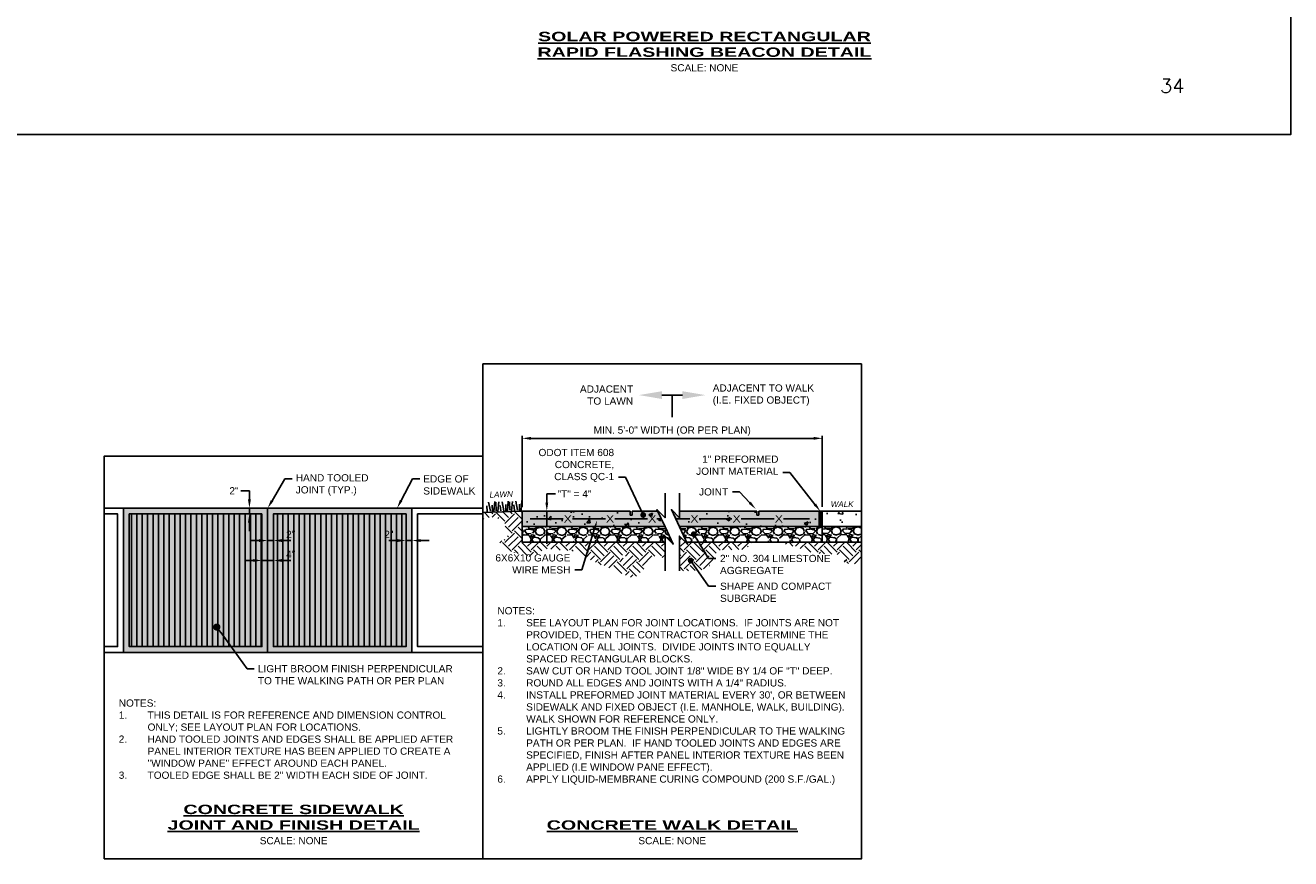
# Paper-space layout 'SOLAR POWERED SIGN DETAIL' of a CAD drawing. Extents: x 0 to 61, y -10 to 22.8.
# Tile 3 of 5: x 16.5 to 34, y -10 to 1.5. Entities that reach past the tile are written whole.
import ezdxf
from ezdxf import colors
from ezdxf.entities.mleader import LeaderData, LeaderLine
from ezdxf.enums import TextEntityAlignment as Align
from ezdxf.math import Vec2, Vec3

# ---------------------------------------------------------------- set-up
doc = ezdxf.new("R2010")
doc.units = 0
doc.header["$MEASUREMENT"] = 0
for name, color, linetype in [('_Xref', 7, 'Continuous'), ('C_P-AN-Text-Titles', 1, 'Continuous'), ('G_P-AN-Hatch-Line-1', 250, 'Continuous'), ('G_P-AN-Hatch-Line-4', 7, 'Continuous'), ('G_P-AN-Hatch-Solid-10', 228, 'Continuous'), ('G_P-AN-Hatch-Solid-20', 249, 'Continuous'), ('G_P-AN-Line-1', 8, 'Continuous'), ('G_P-AN-Line-5', 1, 'Continuous'), ('G_P-AN-Line-7', 3, 'Continuous'), ('G_P-AN-Match-Line', 3, 'Continuous'), ('G_P-AN-Text-Dim', 7, 'Continuous'), ('G_P-AN-Text-Titles', 1, 'Continuous')]:
    doc.layers.add(name, color=color, linetype=linetype)
doc.styles.add('CT_P-Dim', font='arial.ttf')
doc.styles.add('CT_P-Text', font='arial.ttf')
doc.styles.add('CT_Title', font='arialbd.ttf', dxfattribs={"width": 1.5})
doc.styles.add('CT_X-Dim', font='ariali.ttf')
doc.styles.get("Standard").update_dxf_attribs({"font": 'simplex.shx'})
doc.dimstyles.new('CT_P-Dim-Eng', dxfattribs={"dimtxt": 0.1, "dimasz": 0.12, "dimexe": 0.035, "dimexo": 0.06, "dimgap": 0.035, "dimtad": 1, "dimdsep": 46, "dimtxsty": 'CT_P-Dim', "dimcen": 0, "dimclrd": 256, "dimclre": 256, "dimclrt": 256, "dimaunit": 1, "dimadec": 6, "dimazin": 0, "dimtfac": 0.75, "dimtix": 1, "dimtmove": 1, "dimatfit": 0, "dimfxl": 1, "dimtolj": 1, "dimtzin": 0, "dimlwd": -1, "dimlwe": -1, "dimarcsym": 0})
pattern_1 = [(45, (211690.93397, 244893.78179), (3e-17, 0.26516504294), [0.1875, -0.1875]), (45, (211690.88425, 244893.8315), (3e-17, 0.26516504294), [0.1875, -0.1875]), (45, (211690.83454, 244893.88122), (3e-17, 0.26516504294), [0.1875, -0.1875]), (135, (211690.83454, 244893.91437), (-0.26516504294, 6e-17), [0.1875, -0.1875]), (135, (211690.88425, 244893.96409), (-0.26516504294, 6e-17), [0.1875, -0.1875]), (135, (211690.93397, 244894.0138), (-0.26516504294, 6e-17), [0.1875, -0.1875])]

# ---------------------------------------------------------------- blocks, each defined once
blk = doc.blocks.new('_Dot')
at = {"color": 0, "linetype": 'ByBlock', "lineweight": -2}
blk.add_line((-0.5, 0), (-1, 0), dxfattribs=at)
at = {"color": 0, "linetype": 'ByBlock', "const_width": 0.5}
blk.add_lwpolyline([(-0.25, 0, 1), (0.25, 0, 1)], format="xyb", close=True, dxfattribs=at)
blk = doc.blocks.new('*D357')
at = {"layer": 'G_P-AN-Text-Dim', "transparency": 16777216}
for p, q in [((23.344, -5.162), (23.344, -4.177)), ((27.505, -5.162), (27.505, -4.177)), ((23.464, -4.212), (27.385, -4.212))]:
    blk.add_line(p, q, dxfattribs=at)
for points in [[(23.464, -4.192), (23.464, -4.232), (23.344, -4.212)], [(27.385, -4.192), (27.385, -4.232), (27.505, -4.212)]]:
    blk.add_solid(points, dxfattribs=at)
at = {"layer": 'G_P-AN-Text-Dim', "transparency": 16777216, "insert": (25.424, -4.112), "char_height": 0.1, "attachment_point": 5, "style": 'CT_P-Dim'}
blk.add_mtext('\\A1;MIN. 5\'-0" WIDTH (OR PER PLAN)', dxfattribs=at)
blk = doc.blocks.new('*D358')
at = {"layer": 'G_P-AN-Text-Dim', "transparency": 16777216}
for p, q in [((23.685, -5.102), (23.685, -4.982)), ((23.805, -4.982), (23.685, -4.982)), ((23.685, -5.222), (23.685, -5.436)), ((23.685, -5.556), (23.685, -5.676))]:
    blk.add_line(p, q, dxfattribs=at)
for points in [[(23.665, -5.102), (23.705, -5.102), (23.685, -5.222)], [(23.665, -5.556), (23.705, -5.556), (23.685, -5.436)]]:
    blk.add_solid(points, dxfattribs=at)
at = {"layer": 'G_P-AN-Text-Dim', "transparency": 16777216, "insert": (24.069, -4.982), "char_height": 0.1, "attachment_point": 5, "rotation": 0.01, "style": 'CT_P-Dim'}
blk.add_mtext('\\A1;"T" = 4"', dxfattribs=at)
blk = doc.blocks.new('*D330')
at = {"layer": 'G_P-AN-Text-Dim', "transparency": 16777216}
for p, q in [((2.145, 4.411), (2.025, 4.411)), ((2.265, 4.411), (2.345, 4.411)), ((2.465, 4.411), (2.585, 4.411))]:
    blk.add_line(p, q, dxfattribs=at)
for points in [[(2.145, 4.431), (2.145, 4.391), (2.265, 4.411)], [(2.465, 4.431), (2.465, 4.391), (2.345, 4.411)]]:
    blk.add_solid(points, dxfattribs=at)
at = {"layer": 'G_P-AN-Text-Dim', "transparency": 16777216, "insert": (2.585, 4.496), "char_height": 0.1, "attachment_point": 5, "style": 'CT_P-Dim'}
blk.add_mtext('\\A1;2"', dxfattribs=at)
blk = doc.blocks.new('*D329')
at = {"layer": 'G_P-AN-Text-Dim', "transparency": 16777216}
for p, q in [((1.892, 5.101), (2.012, 5.101)), ((2.012, 4.981), (2.012, 5.101)), ((2.012, 4.781), (2.012, 4.861)), ((2.012, 4.661), (2.012, 4.541))]:
    blk.add_line(p, q, dxfattribs=at)
for points in [[(1.992, 4.981), (2.032, 4.981), (2.012, 4.861)], [(1.992, 4.661), (2.032, 4.661), (2.012, 4.781)]]:
    blk.add_solid(points, dxfattribs=at)
at = {"layer": 'G_P-AN-Text-Dim', "transparency": 16777216, "insert": (1.798, 5.101), "char_height": 0.1, "attachment_point": 5, "rotation": 0.01, "style": 'CT_P-Dim'}
blk.add_mtext('\\A1;2"', dxfattribs=at)
blk = doc.blocks.new('*D331')
at = {"layer": 'G_P-AN-Text-Dim', "transparency": 16777216}
for p, q in [((4.065, 4.411), (3.945, 4.411)), ((4.185, 4.411), (4.265, 4.411)), ((4.385, 4.411), (4.505, 4.411))]:
    blk.add_line(p, q, dxfattribs=at)
for points in [[(4.065, 4.431), (4.065, 4.391), (4.185, 4.411)], [(4.385, 4.431), (4.385, 4.391), (4.265, 4.411)]]:
    blk.add_solid(points, dxfattribs=at)
at = {"layer": 'G_P-AN-Text-Dim', "transparency": 16777216, "insert": (3.945, 4.496), "char_height": 0.1, "attachment_point": 5, "style": 'CT_P-Dim'}
blk.add_mtext('\\A1;2"', dxfattribs=at)
blk = doc.blocks.new('*D332')
at = {"layer": 'G_P-AN-Text-Dim', "transparency": 16777216}
for p, q in [((2.065, 4.135), (1.945, 4.135)), ((2.185, 4.135), (2.345, 4.135)), ((2.465, 4.135), (2.585, 4.135))]:
    blk.add_line(p, q, dxfattribs=at)
for points in [[(2.065, 4.155), (2.065, 4.115), (2.185, 4.135)], [(2.465, 4.155), (2.465, 4.115), (2.345, 4.135)]]:
    blk.add_solid(points, dxfattribs=at)
at = {"layer": 'G_P-AN-Text-Dim', "transparency": 16777216, "insert": (2.585, 4.22), "char_height": 0.1, "attachment_point": 5, "style": 'CT_P-Dim'}
blk.add_mtext('\\A1;4"', dxfattribs=at)
blk = doc.blocks.new('A$C787de0b5')
at = {"layer": 'G_P-AN-Hatch-Line-1'}
h = blk.add_hatch(dxfattribs=at)
h.set_pattern_fill('ANSI31', color=256, scale=0.6, angle=45)
h.set_pattern_definition([(90, (3e-14, -5.71368), (-0.075, 0), [])])
h.paths.add_polyline_path([(4.185, -0.803), (2.345, -0.803), (2.345, -2.643), (4.185, -2.643)])
h.paths.add_polyline_path([(2.185, -0.803), (0.345, -0.803), (0.345, -2.643), (2.185, -2.643)])
h.paths.add_polyline_path([(1.574, -2.392, -1), (1.545, -2.352, -1)], flags=16)
h.paths.add_polyline_path([(2.498, -1.192), (2.675, -1.192), (2.675, -0.986), (2.498, -0.986)], flags=24)
h.paths.add_polyline_path([(3.858, -1.192), (4.035, -1.192), (4.035, -0.986), (3.858, -0.986)], flags=24)
h.paths.add_polyline_path([(2.499, -1.468), (2.676, -1.468), (2.676, -1.262), (2.499, -1.262)], flags=24)
at = {"layer": 'G_P-AN-Hatch-Solid-10'}
h = blk.add_hatch(color=256, dxfattribs=at)
h.dxf.hatch_style = 1
h.paths.add_polyline_path([(2.185, -0.803), (0.345, -0.803), (0.345, -2.643), (2.185, -2.643)])
h.paths.add_polyline_path([(4.185, -0.803), (2.345, -0.803), (2.345, -2.643), (4.185, -2.643)])
at = {"layer": 'G_P-AN-Hatch-Solid-20'}
h = blk.add_hatch(color=256, dxfattribs=at)
h.dxf.hatch_style = 1
h.paths.add_polyline_path([(2.265, -0.723), (0.265, -0.723), (0.265, -2.723), (2.265, -2.723)])
h.paths.add_polyline_path([(2.185, -0.803), (2.185, -2.643), (0.345, -2.643), (0.345, -0.803)], flags=16)
h.paths.add_polyline_path([(4.265, -0.723), (2.265, -0.723), (2.265, -2.723), (4.265, -2.723)])
h.paths.add_polyline_path([(2.345, -0.803), (4.185, -0.803), (4.185, -2.643), (2.345, -2.643)], flags=16)
at = {"layer": 'G_P-AN-Line-1'}
for points in [[(0, -0.723), (0.265, -0.723)], [(0, -2.643), (0.185, -2.643), (0.185, -0.803), (0, -0.803)], [(4.265, -0.723), (5.25, -0.723)], [(5.25, -0.803), (4.345, -0.803), (4.345, -2.643), (5.25, -2.643)], [(0, -2.723), (0.265, -2.723)], [(4.265, -2.723), (5.25, -2.723)]]:
    blk.add_lwpolyline(points, dxfattribs=at)
at = {"layer": 'G_P-AN-Line-5'}
for points in [[(0.265, -0.723), (4.265, -0.723)], [(0.265, -0.723), (0.265, -2.723)], [(2.265, -0.723), (2.265, -2.723)], [(4.265, -0.723), (4.265, -2.723)], [(0.265, -2.723), (4.265, -2.723)]]:
    blk.add_lwpolyline(points, dxfattribs=at)
for points in [[(2.185, -0.803), (0.345, -0.803), (0.345, -2.643), (2.185, -2.643)], [(4.185, -0.803), (2.345, -0.803), (2.345, -2.643), (4.185, -2.643)]]:
    blk.add_lwpolyline(points, close=True, dxfattribs=at)
at = {"layer": 'G_P-AN-Line-7', "flags": 128}
blk.add_lwpolyline([(5.25, 0), (0, 0), (0, -5.583), (5.25, -5.583)], close=True, dxfattribs=at)
at = {"layer": 'G_P-AN-Text-Dim', "style": 'CT_P-Text'}
blk.add_text('SCALE: NONE', height=0.1, dxfattribs=at).set_placement((2.625, -5.383), align=Align.CENTER)
at = {"layer": 'G_P-AN-Text-Dim', "insert": (0.2, -3.375), "char_height": 0.1, "width": 4.85, "attachment_point": 1, "style": 'CT_P-Text'}
blk.add_mtext('\\pxi-4,l4,a0.5;NOTES:\\P\\pt4;1.^ITHIS DETAIL IS FOR REFERENCE AND DIMENSION CONTROL ONLY; SEE LAYOUT PLAN FOR LOCATIONS.\\P2.^IHAND TOOLED JOINTS AND EDGES SHALL BE APPLIED AFTER PANEL INTERIOR TEXTURE HAS BEEN APPLIED TO CREATE A "WINDOW PANE" EFFECT AROUND EACH PANEL.\\P3.^ITOOLED EDGE SHALL BE 2" WIDTH EACH SIDE OF JOINT.', dxfattribs=at)
at = {"layer": 'G_P-AN-Text-Titles', "insert": (2.625, -5.183), "char_height": 0.13, "width": 4.68443, "attachment_point": 8, "style": 'CT_Title'}
blk.add_mtext('{\\LCONCRETE SIDEWALK\\PJOINT AND FINISH DETAIL}', dxfattribs=at)
at = {"layer": 'G_P-AN-Text-Dim'}
dim = blk.add_linear_dim(base=(2.012, -0.723), p1=(2.012, -0.803), p2=(2.012, -0.723), angle=90, text='2"', dimstyle='CT_P-Dim-Eng', override={"dimpost": "'", "dimse1": 1, "dimse2": 1}, dxfattribs=at)
dim.commit()
dim.dimension.update_dxf_attribs({"geometry": '*D329', "text_midpoint": (1.864, -0.483), "dimtype": 128, "text_rotation": 0.01, "insert": (0, -5.583)})
for base, p1, p2, text, picture, middle in [((2.345, -1.173), (2.265, -1.173), (2.345, -1.173), '2"', '*D330', (2.585, -1.173)), ((4.265, -1.173), (4.185, -1.173), (4.265, -1.173), '2"', '*D331', (3.945, -1.173)), ((2.345, -1.448), (2.185, -1.448), (2.345, -1.448), '4"', '*D332', (2.585, -1.448))]:
    dim = blk.add_linear_dim(base=base, p1=p1, p2=p2, text=text, dimstyle='CT_P-Dim-Eng', override={"dimpost": "'", "dimse1": 1, "dimse2": 1}, dxfattribs=at)
    dim.commit()
    dim.dimension.update_dxf_attribs({"geometry": picture, "text_midpoint": middle, "dimtype": 128, "insert": (0, -5.583)})
ml = blk.add_multileader_mtext('Standard', dxfattribs=at)
ml.set_content('HAND TOOLED JOINT (TYP.)', color=256, style='CT_P-Text')
ml.set_leader_properties(color=256)
ml.build(insert=Vec2(0, 0))
ml.multileader.update_dxf_attribs({"text_right_attachment_type": 3, "dogleg_length": 0.1, "arrow_head_size": 0.12})
ctx = ml.context
ctx.base_point, ctx.char_height, ctx.arrow_head_size, ctx.landing_gap_size, ctx.plane_origin = Vec3(2.605, -0.317), 0.1, 0.12, 0.05, Vec3(2.169, -0.395)
ctx.right_attachment = 3
notes = []
notes.append((ctx, [(0, (1, 1, 0), (2.505, -0.317), (1, 0), 0.1, [(0, [(2.265, -0.723)], 0, [])])]))
ctx.mtext.insert, ctx.mtext.width, ctx.mtext.flow_direction = Vec3(2.655, -0.252), 1.15428, 5
ml = blk.add_multileader_mtext('Standard', dxfattribs=at)
ml.set_content('EDGE OF SIDEWALK', color=256, style='CT_P-Text')
ml.set_leader_properties(color=256)
ml.build(insert=Vec2(0, 0))
ml.multileader.update_dxf_attribs({"text_right_attachment_type": 3, "dogleg_length": 0.1, "arrow_head_size": 0.12})
ctx = ml.context
ctx.base_point, ctx.char_height, ctx.arrow_head_size, ctx.landing_gap_size, ctx.plane_origin = Vec3(4.373, -0.317), 0.1, 0.12, 0.05, Vec3(2.905, 1.079)
ctx.right_attachment = 3
notes.append((ctx, [(0, (1, 1, 0), (4.273, -0.317), (1, 0), 0.1, [(1, [(4.06, -0.723)], 0, [])])]))
ctx.mtext.insert, ctx.mtext.width, ctx.mtext.defined_height, ctx.mtext.flow_direction = Vec3(4.423, -0.267), 0.89847, 0.257, 5
ml = blk.add_multileader_mtext('Standard', dxfattribs=at)
ml.set_content('LIGHT BROOM FINISH PERPENDICULAR TO THE WALKING PATH OR PER PLAN', color=256, style='CT_P-Text')
ml.set_leader_properties(color=256)
ml.set_arrow_properties(name='DOT')
ml.build(insert=Vec2(0, 0))
ml.multileader.update_dxf_attribs({"text_right_attachment_type": 3, "dogleg_length": 0.1, "arrow_head_size": 0.1})
ctx = ml.context
ctx.base_point, ctx.char_height, ctx.arrow_head_size, ctx.landing_gap_size, ctx.plane_origin = Vec3(2.08, -2.95), 0.1, 0.1, 0.05, Vec3(0.813, -1.781)
ctx.right_attachment = 3
notes.append((ctx, [(0, (1, 1, 0), (1.98, -2.95), (1, 0), 0.1, [(0, [(1.56, -2.372)], 0, [])])]))
ctx.mtext.insert, ctx.mtext.width, ctx.mtext.flow_direction = Vec3(2.13, -2.899), 2.73303, 5
for ctx, leaders in notes:
    for number, flags, end, landing, length, lines in leaders:
        leader = LeaderData()
        leader.index, (leader.has_last_leader_line, leader.has_dogleg_vector, leader.attachment_direction) = number, flags
        leader.last_leader_point, leader.dogleg_vector, leader.dogleg_length = Vec3(end), Vec3(landing), length
        for number, points, colour, breaks in lines:
            line = LeaderLine()
            line.index, line.vertices, line.color, line.breaks = number, Vec3.list(points), colors.encode_raw_color(colour), breaks
            leader.lines.append(line)
        ctx.leaders.append(leader)

psp = doc.layouts.new('SOLAR POWERED SIGN DETAIL')

# ---------------------------------------------------------------- hatches: boundary and pattern name
at = {"layer": 'G_P-AN-Hatch-Line-1'}
h = psp.add_hatch(dxfattribs=at)
h.set_pattern_fill('EARTH', color=256, scale=0.75, angle=45, style=0)
h.set_pattern_definition(pattern_1)
h.paths.add_polyline_path([(24.29, -5.65), (23.344, -5.65), (23.344, -5.222), (22.799, -5.242), (22.799, -5.339), (22.908, -5.301), (23.087, -5.343), (23.144, -5.575), (23.031, -5.656), (23.077, -5.747), (23.481, -5.863), (23.66, -5.743), (24.05, -5.775), (24.225, -5.862)])
h.paths.add_polyline_path([(22.863, -6.111), (24.037, -6.111), (24.037, -5.794), (22.863, -5.794)], flags=9)
h = psp.add_hatch(dxfattribs=at)
h.set_pattern_fill('AR-CONC', color=256, scale=0.075, style=0)
h.set_pattern_definition([(50, (29.1189, -10.65565), (0.537945, -0.047064), [0.05625, -0.61875]), (355, (29.1189, -10.65565), (-0.104064, 0.564144), [0.045, -0.495]), (100.451, (29.16375, -10.6596), (0.43388, 0.51708), [0.047805, -0.525857]), (46.184, (29.1189, -10.50565), (0.80043, -0.12414), [0.08437, -0.92812]), (96.636, (29.1856, -10.516), (0.701, 0.73059), [0.07171, -0.78879]), (351.184, (29.1189, -10.50565), (0.701, 0.73059), [0.0675, -0.7425]), (21, (29.1939, -10.54315), (0.44768, -0.301964), [0.05625, -0.61875]), (326, (29.1939, -10.54315), (0.182486, 0.54386), [0.045, -0.495]), (71.451, (29.23123, -10.5683), (0.630167, 0.2419), [0.047805, -0.525857]), (37.5, (29.11892, -10.65565), (0.00912, 0.2496704), [0, -0.489, 0, -0.5025, 0, -0.496875]), (7.5, (29.11892, -10.65565), (0.197302, 0.295809), [0, -0.2865, 0, -0.47775, 0, -0.189375]), (327.5, (28.95167, -10.65565), (0.400367, -0.016916), [0, -0.1875, 0, -0.585, 0, -0.77625]), (317.5, (28.87667, -10.65565), (0.43739, 0.075079), [0, -0.24375, 0, -0.3885, 0, -0.55125])])
h.paths.add_polyline_path([(28.049, -5.222), (27.505, -5.222), (27.505, -5.436), (28.049, -5.436)])
h = psp.add_hatch(dxfattribs=at)
h.set_pattern_fill('GRAVEL', color=256, scale=0.3, style=0)
h.set_pattern_definition([(228.0128, (22.81411, -12.697097), (-2.4, -2.7), [0.040361, -3.9957264]), (184.96974, (22.787111, -12.727097), (3.6, 0.3), [0.0692604, -6.8567774]), (132.51045, (22.71811, -12.733097), (3, -3.3), [0.0488364, -4.83481]), (267.27369, (22.601111, -12.808097), (0.3, 6), [0.0630714, -6.2440674]), (292.83365, (22.598111, -12.871097), (-1.5, 3.6), [0.0618465, -6.122812]), (357.27369, (22.622111, -12.928097), (-6, 0.3), [0.0630714, -6.2440674]), (37.69424, (22.685111, -12.931097), (-3.9, -3), [0.0834087, -8.2574546]), (72.25533, (22.751111, -12.880097), (2.1, 6.6), [0.0787464, -7.7958964]), (121.42957, (22.775111, -12.805097), (-2.4, 3.9), [0.063285, -6.265222]), (175.23636, (22.74211, -12.751097), (3.3, -0.3), [0.0722496, -3.540229]), (222.39744, (22.670111, -12.745097), (-3.6, -3.3), [0.0934344, -9.2500125]), (138.81407, (22.89811, -12.811097), (-2.1, 1.8), [0.03189, -3.1571534]), (171.46923, (22.874111, -12.790097), (3.9, -0.6), [0.060671, -6.0064534]), (225, (22.81411, -12.7811), (-3e-17, -0.3), [0.042426, -0.381838]), (203.1986, (22.79311, -12.745097), (1.5, 0.6), [0.0228474, -2.2618845]), (291.8014, (22.77211, -12.7541), (-0.3, 0.9), [0.032311, -1.5832385]), (30.96376, (22.78411, -12.784097), (0.9, 0.6), [0.052479, -1.696807]), (161.565, (22.82911, -12.7571), (0.6, -0.3), [0.037947, -0.910736]), (16.38954, (22.59811, -12.754097), (3, 0.9), [0.05316, -5.2628535]), (70.34618, (22.64911, -12.739097), (-1.2, -3.3), [0.044598, -4.415222]), (293.1986, (22.82911, -12.697097), (-0.6, 1.5), [0.0456945, -2.2390374]), (343.61046, (22.84711, -12.739097), (-3, 0.9), [0.05316, -5.2628535]), (339.44395, (22.59811, -12.940097), (-1.5, 0.6), [0.051264, -2.511937]), (294.77514, (22.64611, -12.958097), (-1.5, 3.3), [0.0429534, -4.252393]), (66.8014, (22.83211, -12.997097), (0.6, 1.5), [0.0456945, -2.2390374]), (17.35402, (22.85011, -12.955097), (-3.9, -1.2), [0.050289, -4.978627]), (69.44395, (22.68511, -12.997097), (-0.6, -1.5), [0.025632, -2.537569]), (101.3099, (22.81411, -12.9971), (-0.3, 1.2), [0.015297, -1.514409]), (165.9638, (22.81111, -12.9821), (0.9, -0.3), [0.0618465, -1.175085]), (186.009, (22.75111, -12.967097), (3, 0.3), [0.057315, -5.674177]), (303.6901, (22.78411, -12.8111), (-0.3, 0.6), [0.043267, -1.038399]), (353.15723, (22.808111, -12.847097), (5.1, -0.6), [0.075538, -7.478269]), (60.9454, (22.88311, -12.856097), (-1.2, -2.1), [0.030887, -3.057802]), (90, (22.8981, -12.8291), (-0.3, 0.3), [0.018, -0.282]), (120.25644, (22.74511, -12.958097), (1.2, -2.1), [0.041677, -4.126056]), (48.0128, (22.72411, -12.922097), (2.4, 2.7), [0.0807216, -3.9553656]), (0, (22.7781, -12.8621), (0.3, 0.3), [0.078, -0.222]), (325.30485, (22.85611, -12.862097), (3, -2.1), [0.047434, -4.695982]), (254.0546, (22.89511, -12.889097), (-0.3, -1.2), [0.043681, -2.140352]), (207.64598, (22.883111, -12.931097), (-5.7, -3), [0.0711195, -7.040842]), (175.42608, (22.820111, -12.964097), (-3.9, 0.3), [0.0752397, -7.448722])])
h.paths.add_polyline_path([(28.049, -5.65), (28.049, -5.436), (27.505, -5.436), (27.505, -5.65)])
h = psp.add_hatch(dxfattribs=at)
h.set_pattern_fill('EARTH', color=256, scale=0.75, angle=45, style=0)
h.set_pattern_definition(pattern_1)
h.paths.add_polyline_path([(26.535, -5.65), (25.908, -5.65), (25.927, -5.877), (25.994, -5.877), (26.056, -5.761), (26.442, -5.751)])
h.paths.add_polyline_path([(25.908, -5.65), (25.751, -5.65), (25.854, -6.031), (25.94, -5.979), (25.994, -5.877), (25.927, -5.877)])
h.paths.add_polyline_path([(25.524, -6.047), (25.719, -6.047), (25.854, -6.031), (25.751, -5.65), (25.622, -5.65), (25.636, -5.68), (25.524, -5.567)])
h = psp.add_hatch(dxfattribs=at)
h.set_pattern_fill('EARTH', color=256, scale=0.75, angle=45, style=0)
h.set_pattern_definition(pattern_1)
h.paths.add_polyline_path([(25.324, -5.65), (24.29, -5.65), (24.225, -5.862), (24.406, -5.951), (24.895, -6.158), (25.081, -5.972), (25.211, -5.814), (25.324, -5.888)])
h.paths.add_polyline_path([(24.734, -5.869, -1), (24.768, -5.832, -1)], flags=16)
h = psp.add_hatch(dxfattribs=at)
h.set_pattern_fill('EARTH', color=256, scale=0.75, angle=45, style=0)
h.set_pattern_definition(pattern_1)
h.paths.add_polyline_path([(27.806, -5.828), (27.809, -5.943), (28.049, -5.956), (28.049, -5.65), (26.901, -5.65), (27.082, -5.702), (27.385, -5.802)])
at = {"layer": 'G_P-AN-Hatch-Line-4'}
h = psp.add_hatch(dxfattribs=at)
h.set_pattern_fill('AR-CONC', color=256, scale=0.075, style=0)
h.set_pattern_definition([(50, (22.4691, -12.9971), (0.537945, -0.047064), [0.05625, -0.61875]), (355, (22.4691, -12.9971), (-0.104064, 0.564144), [0.045, -0.495]), (100.4514, (22.51394, -13.001), (0.433882, 0.51708), [0.047805, -0.525857]), (46.184, (22.4691, -12.8471), (0.80043, -0.12414), [0.084375, -0.928125]), (96.636, (22.5358, -12.85744), (0.700996, 0.73059), [0.07171, -0.788785]), (351.184, (22.4691, -12.8471), (0.701, 0.73059), [0.0675, -0.7425]), (21, (22.5441, -12.8846), (0.44768, -0.301964), [0.05625, -0.61875]), (326, (22.5441, -12.8846), (0.182486, 0.543863), [0.045, -0.495]), (71.4514, (22.5814, -12.90976), (0.630167, 0.241898), [0.047805, -0.525857]), (37.5, (22.46912, -12.9971), (0.00912, 0.2496704), [0, -0.489, 0, -0.5025, 0, -0.496875]), (7.5, (22.46912, -12.9971), (0.197302, 0.295809), [0, -0.2865, 0, -0.47775, 0, -0.189375]), (327.5, (22.30187, -12.9971), (0.400367, -0.016916), [0, -0.1875, 0, -0.585, 0, -0.77625]), (317.5, (22.22687, -12.9971), (0.43739, 0.075079), [0, -0.24375, 0, -0.3885, 0, -0.55125])])
h.paths.add_polyline_path([(25.222, -5.222), (24.868, -5.222), (24.868, -5.275), (24.841, -5.275), (24.841, -5.222), (23.344, -5.222), (23.344, -5.436), (25.322, -5.436)])
h.paths.add_polyline_path([(27.505, -5.222), (26.623, -5.222), (26.623, -5.275), (26.597, -5.275), (26.597, -5.222), (25.524, -5.222), (25.524, -5.312), (25.412, -5.199), (25.522, -5.436), (27.505, -5.436)])
h = psp.add_hatch(dxfattribs=at)
h.set_pattern_fill('GRAVEL', color=256, scale=0.3, style=0)
h.set_pattern_definition([(228.0128, (29.205926, -10.00208), (-2.4, -2.7), [0.040361, -3.9957264]), (184.96974, (29.178926, -10.03208), (3.6, 0.3), [0.0692604, -6.8567774]), (132.51045, (29.109926, -10.03808), (3, -3.3), [0.0488364, -4.83481]), (267.2737, (28.992926, -10.11308), (0.3, 6), [0.0630714, -6.2440674]), (292.83365, (28.989926, -10.17608), (-1.5, 3.6), [0.0618465, -6.122812]), (357.2737, (29.013926, -10.23308), (-6, 0.3), [0.0630714, -6.2440674]), (37.69424, (29.076926, -10.23608), (-3.9, -3), [0.0834087, -8.2574546]), (72.25533, (29.142926, -10.18508), (2.1, 6.6), [0.0787464, -7.7958964]), (121.42957, (29.166926, -10.11008), (-2.4, 3.9), [0.063285, -6.265222]), (175.23636, (29.133926, -10.05608), (3.3, -0.3), [0.07225, -3.540229]), (222.39744, (29.061926, -10.05008), (-3.6, -3.3), [0.0934344, -9.2500125]), (138.81407, (29.289926, -10.11608), (-2.1, 1.8), [0.03189, -3.1571534]), (171.46923, (29.265926, -10.09508), (3.9, -0.6), [0.060671, -6.0064534]), (225, (29.20593, -10.08608), (-3e-17, -0.3), [0.042426, -0.381838]), (203.1986, (29.184926, -10.05008), (1.5, 0.6), [0.022847, -2.2618845]), (291.8014, (29.163926, -10.05908), (-0.3, 0.9), [0.032311, -1.583239]), (30.96376, (29.175926, -10.08908), (0.9, 0.6), [0.052479, -1.696807]), (161.565, (29.22093, -10.06208), (0.6, -0.3), [0.037947, -0.910736]), (16.38954, (28.989926, -10.05908), (3, 0.9), [0.05316, -5.2628535]), (70.34618, (29.040926, -10.04408), (-1.2, -3.3), [0.044598, -4.415222]), (293.1986, (29.220926, -10.00208), (-0.6, 1.5), [0.0456945, -2.239037]), (343.61046, (29.238926, -10.04408), (-3, 0.9), [0.05316, -5.2628535]), (339.44395, (28.989926, -10.24508), (-1.5, 0.6), [0.051264, -2.511937]), (294.77514, (29.037926, -10.26308), (-1.5, 3.3), [0.0429534, -4.252393]), (66.8014, (29.223926, -10.30208), (0.6, 1.5), [0.0456945, -2.239037]), (17.35402, (29.241926, -10.26008), (-3.9, -1.2), [0.050289, -4.978627]), (69.44395, (29.076926, -10.30208), (-0.6, -1.5), [0.025632, -2.537569]), (101.3099, (29.205926, -10.30208), (-0.3, 1.2), [0.015297, -1.514409]), (165.9638, (29.202926, -10.28708), (0.9, -0.3), [0.061846, -1.175085]), (186.009, (29.142926, -10.27208), (3, 0.3), [0.057315, -5.674177]), (303.6901, (29.17593, -10.11608), (-0.3, 0.6), [0.043267, -1.038399]), (353.15723, (29.199926, -10.15208), (5.1, -0.6), [0.075538, -7.478269]), (60.9454, (29.274926, -10.16108), (-1.2, -2.1), [0.030887, -3.057802]), (90, (29.28993, -10.13408), (-0.3, 0.3), [0.018, -0.282]), (120.25644, (29.136926, -10.26308), (1.2, -2.1), [0.041677, -4.126056]), (48.0128, (29.115926, -10.22708), (2.4, 2.7), [0.0807216, -3.955366]), (0, (29.16993, -10.16708), (0.3, 0.3), [0.078, -0.222]), (325.30485, (29.247926, -10.16708), (3, -2.1), [0.047434, -4.695982]), (254.0546, (29.286926, -10.19408), (-0.3, -1.2), [0.043681, -2.140352]), (207.64598, (29.274926, -10.23608), (-5.7, -3), [0.0711195, -7.040842]), (175.42608, (29.211926, -10.26908), (-3.9, 0.3), [0.0752397, -7.448722])])
h.paths.add_polyline_path([(25.322, -5.436), (23.344, -5.436), (23.344, -5.65), (25.324, -5.65), (25.324, -5.567), (25.424, -5.668), (25.424, -5.654)])
h.paths.add_polyline_path([(27.505, -5.436), (25.522, -5.436), (25.524, -5.44), (25.622, -5.65), (27.505, -5.65)])
at = {"layer": 'G_P-AN-Hatch-Solid-10'}
h = psp.add_hatch(color=256, dxfattribs=at)
h.dxf.hatch_style = 1
h.paths.add_polyline_path([(25.222, -5.222), (24.868, -5.222), (24.868, -5.275), (24.841, -5.275), (24.841, -5.222), (23.344, -5.222), (23.344, -5.436), (25.322, -5.436)])
h.paths.add_polyline_path([(27.505, -5.222), (26.623, -5.222), (26.623, -5.275), (26.597, -5.275), (26.597, -5.222), (25.524, -5.222), (25.524, -5.312), (25.412, -5.199), (25.522, -5.436), (27.505, -5.436)])
at = {"layer": 'G_P-AN-Line-5'}
psp.add_hatch(color=256, dxfattribs=at).paths.add_polyline_path([(27.449, -5.436), (27.505, -5.436), (27.505, -5.222), (27.449, -5.222)])

# ---------------------------------------------------------------- linework, layer by layer
at = {"layer": 'G_P-AN-Hatch-Line-1'}
for p, q in [((22.962, -5.088), (22.951, -5.225)), ((23.15, -5.081), (23.139, -5.218)), ((23.207, -5.087), (23.196, -5.216)), ((23.255, -5.085), (23.28, -5.209)), ((23.339, -5.074), (23.328, -5.211)), ((23.344, -5.222), (22.799, -5.242)), ((22.851, -5.148), (22.858, -5.224)), ((22.878, -5.099), (22.902, -5.223)), ((22.927, -5.137), (22.931, -5.226)), ((22.978, -5.099), (22.983, -5.216)), ((23.018, -5.094), (23.007, -5.223)), ((23.04, -5.141), (23.047, -5.217)), ((23.066, -5.092), (23.091, -5.216)), ((23.116, -5.13), (23.119, -5.219)), ((23.167, -5.092), (23.171, -5.209)), ((23.229, -5.134), (23.236, -5.21)), ((23.305, -5.123), (23.308, -5.212)), ((28.049, -5.222), (27.505, -5.222)), ((28.049, -5.436), (27.505, -5.436)), ((27.505, -5.65), (28.049, -5.65))]:
    psp.add_line(p, q, dxfattribs=at)
for points in [[(25.324, -6.047), (25.324, -5.567), (25.324, -5.567), (25.436, -5.68), (25.324, -5.44), (25.212, -5.199), (25.324, -5.312), (25.324, -4.973)], [(25.524, -6.047), (25.524, -5.567), (25.524, -5.567), (25.636, -5.68), (25.524, -5.44), (25.412, -5.199), (25.524, -5.312), (25.524, -4.973)]]:
    psp.add_lwpolyline(points, dxfattribs=at)
at = {"layer": 'G_P-AN-Line-1', "color": 250}
psp.add_lwpolyline([(0, 0), (34, 0), (34, 22), (0, 22)], close=True, dxfattribs=at)
at = {"layer": 'G_P-AN-Line-5'}
for p, q in [((24.841, -5.222), (23.344, -5.222)), ((23.344, -5.65), (23.344, -5.222)), ((24.841, -5.275), (24.841, -5.222)), ((25.222, -5.222), (24.868, -5.222)), ((24.868, -5.275), (24.868, -5.222)), ((26.597, -5.222), (25.524, -5.222)), ((26.597, -5.275), (26.597, -5.222)), ((27.505, -5.222), (26.623, -5.222)), ((26.623, -5.275), (26.623, -5.222)), ((27.505, -5.65), (27.505, -5.222)), ((25.322, -5.436), (23.344, -5.436)), ((23.456, -5.329), (23.911, -5.329)), ((24.041, -5.329), (24.497, -5.329)), ((24.627, -5.329), (25.082, -5.329)), ((24.868, -5.275), (24.841, -5.275)), ((25.212, -5.329), (25.272, -5.329)), ((25.472, -5.329), (25.667, -5.329)), ((27.505, -5.436), (25.522, -5.436)), ((25.797, -5.329), (26.252, -5.329)), ((26.382, -5.329), (26.838, -5.329)), ((26.623, -5.275), (26.597, -5.275)), ((26.968, -5.329), (27.328, -5.329)), ((23.344, -5.65), (25.324, -5.65)), ((25.622, -5.65), (27.505, -5.65))]:
    psp.add_line(p, q, dxfattribs=at)
at = {"layer": 'G_P-AN-Line-7', "flags": 128}
psp.add_lwpolyline([(28.049, -3.179), (22.799, -3.179), (22.799, -10.04), (28.049, -10.04)], close=True, dxfattribs=at)
at = {"layer": 'G_P-AN-Match-Line'}
psp.add_line((25.424, -3.919), (25.424, -3.612), dxfattribs=at)
psp.add_lwpolyline([(25.281, -3.612), (25.565, -3.612)], dxfattribs=at)
for points in [[(25.281, -3.666), (24.961, -3.612), (25.281, -3.559)], [(25.565, -3.666), (25.885, -3.612), (25.565, -3.559)]]:
    psp.add_solid(points, dxfattribs=at)

# ---------------------------------------------------------------- block references
at = {"layer": '_Xref', "color": 3}
psp.add_blockref('A$C787de0b5', (17.549, -4.457), dxfattribs=at)

# ---------------------------------------------------------------- texts
at = {"layer": 'C_P-AN-Text-Titles'}
psp.add_text('34', height=0.1969, dxfattribs=at).set_placement((32.357, 0.577), align=Align.CENTER)
at = {"layer": 'G_P-AN-Hatch-Line-1', "insert": (23.051, -4.948), "char_height": 0.08, "width": 1.93057, "attachment_point": 2, "rotation": 2.1192, "style": 'CT_X-Dim'}
psp.add_mtext('LAWN', dxfattribs=at)
at = {"layer": 'G_P-AN-Hatch-Line-1', "insert": (27.78, -5.085), "char_height": 0.08, "width": 1.93057, "attachment_point": 2, "style": 'CT_X-Dim'}
psp.add_mtext('WALK', dxfattribs=at)
at = {"layer": 'G_P-AN-Line-5', "style": 'CT_P-Text', "width": 1.2}
for p in [(23.976, -5.329), (24.562, -5.329), (25.147, -5.329), (25.732, -5.329), (26.317, -5.329), (26.903, -5.329)]:
    psp.add_text('X', height=0.1, rotation=359.776, dxfattribs=at).set_placement(p, align=Align.MIDDLE)
at = {"layer": 'G_P-AN-Text-Dim', "style": 'CT_P-Text'}
for p in [(25.871, 0.876), (25.424, -9.84)]:
    psp.add_text('SCALE: NONE', height=0.1, dxfattribs=at).set_placement(p, align=Align.CENTER)
at = {"layer": 'G_P-AN-Text-Dim', "char_height": 0.1, "style": 'CT_P-Text'}
for s, insert, width, attachment_point in [('ADJACENT TO LAWN', (24.882, -3.612), 0.89224, 6), ('ADJACENT TO WALK (I.E. FIXED OBJECT)', (25.986, -3.612), 1.53927, 4), ('\\pxi-4,l4,a0.5;NOTES:\\P\\pt4;1.^ISEE LAYOUT PLAN FOR JOINT LOCATIONS.  IF JOINTS ARE NOT PROVIDED, THEN THE CONTRACTOR SHALL DETERMINE THE LOCATION OF ALL JOINTS.  DIVIDE JOINTS INTO EQUALLY SPACED RECTANGULAR BLOCKS.\\P2.^ISAW CUT OR HAND TOOL JOINT 1/8" WIDE BY 1/4 OF "T" DEEP.\\P3.^IROUND ALL EDGES AND JOINTS WITH A 1/4" RADIUS.\\P4.^IINSTALL PREFORMED JOINT MATERIAL EVERY 30\', OR BETWEEN SIDEWALK AND FIXED OBJECT (I.E. MANHOLE, WALK, BUILDING).  WALK SHOWN FOR REFERENCE ONLY.\\P5.^ILIGHTLY BROOM THE FINISH PERPENDICULAR TO THE WALKING PATH OR PER PLAN.  IF HAND TOOLED JOINTS AND EDGES ARE SPECIFIED, FINISH AFTER PANEL INTERIOR TEXTURE HAS BEEN APPLIED (I.E WINDOW PANE EFFECT).\\P6.^IAPPLY LIQUID-MEMBRANE CURING COMPOUND (200 S.F./GAL.)', (22.999, -6.552), 4.85, 1)]:
    psp.add_mtext(s, dxfattribs=dict(at, insert=insert, width=width, attachment_point=attachment_point))
at = {"layer": 'G_P-AN-Text-Titles', "char_height": 0.13, "attachment_point": 8, "style": 'CT_Title'}
for s, insert, width in [('{\\LSOLAR POWERED RECTANGULAR RAPID FLASHING BEACON DETAIL}', (25.871, 1.076), 4.68443), ('{\\LCONCRETE WALK DETAIL}', (25.424, -9.64), 4.61555)]:
    psp.add_mtext(s, dxfattribs=dict(at, insert=insert, width=width))

# ---------------------------------------------------------------- dimensions: what is measured, and where the dimension line sits
at = {"layer": 'G_P-AN-Text-Dim'}
dim = psp.add_linear_dim(base=(27.505, -4.212), p1=(23.344, -5.222), p2=(27.505, -5.222), text='MIN. 5\'-0" WIDTH (OR PER PLAN)', dimstyle='CT_P-Dim-Eng', override={"dimpost": "'", "dimse2": 0}, dxfattribs=at)
dim.commit()
dim.dimension.update_dxf_attribs({"geometry": '*D357', "text_midpoint": (25.424, -4.112)})
dim = psp.add_linear_dim(base=(23.685, -5.436), p1=(23.344, -5.222), p2=(23.344, -5.436), angle=90, text='"T" = 4"', dimstyle='CT_P-Dim-Eng', override={"dimpost": "'", "dimse1": 1, "dimse2": 1}, dxfattribs=at)
dim.commit()
dim.dimension.update_dxf_attribs({"geometry": '*D358', "text_midpoint": (23.741, -5.038), "dimtype": 160, "text_rotation": 0.01})

# ---------------------------------------------------------------- leaders
ml = psp.add_multileader_mtext('Standard', dxfattribs=at)
ml.set_content('ODOT ITEM 608 CONCRETE, CLASS QC-1', color=256, style='CT_P-Text')
ml.set_leader_properties(color=256)
ml.set_arrow_properties(name='DOT')
ml.build(insert=Vec2(0, 0))
ml.multileader.update_dxf_attribs({"text_right_attachment_type": 3, "dogleg_length": 0.1, "arrow_head_size": 0.08})
ctx = ml.context
ctx.base_point, ctx.char_height, ctx.arrow_head_size, ctx.landing_gap_size, ctx.plane_origin = Vec3(23.523, -4.412), 0.1, 0.08, 0.06, Vec3(25.594, -5.839)
ctx.right_attachment, ctx.text_align_type = 3, 2
notes = []
notes.append((ctx, [(0, (1, 1, 0), (24.778, -4.751), (-1, 0), 0.1, [(0, [(25.022, -5.275)], 0, [])])]))
ctx.mtext.insert, ctx.mtext.width, ctx.mtext.defined_height, ctx.mtext.alignment, ctx.mtext.flow_direction = Vec3(24.618, -4.358), 1.18395, 0.925, 3, 5
ml = psp.add_multileader_mtext('Standard', dxfattribs=at)
ml.set_content('1" PREFORMED JOINT MATERIAL', color=256, style='CT_P-Text')
ml.set_leader_properties(color=256)
ml.build(insert=Vec2(0, 0))
ml.multileader.update_dxf_attribs({"text_right_attachment_type": 3, "dogleg_length": 0.1, "arrow_head_size": 0.12})
ctx = ml.context
ctx.base_point, ctx.char_height, ctx.arrow_head_size, ctx.landing_gap_size, ctx.plane_origin = Vec3(25.704, -4.517), 0.1, 0.12, 0.06, Vec3(27.55, -4.893)
ctx.right_attachment, ctx.text_align_type = 3, 2
notes.append((ctx, [(0, (1, 1, 0), (27.057, -4.687), (-1, 0), 0.1, [(0, [(27.477, -5.222)], 0, [])])]))
ctx.mtext.insert, ctx.mtext.width, ctx.mtext.alignment, ctx.mtext.flow_direction = Vec3(26.897, -4.451), 1.27372, 3, 5
ml = psp.add_multileader_mtext('Standard', dxfattribs=at)
ml.set_content('JOINT', color=256, style='CT_P-Text')
ml.set_leader_properties(color=256)
ml.build(insert=Vec2(0, 0))
ml.multileader.update_dxf_attribs({"text_right_attachment_type": 3, "dogleg_length": 0.1, "arrow_head_size": 0.12})
ctx = ml.context
ctx.base_point, ctx.char_height, ctx.arrow_head_size, ctx.landing_gap_size, ctx.plane_origin = Vec3(25.742, -4.953), 0.1, 0.12, 0.06, Vec3(25.784, -4.43)
ctx.right_attachment, ctx.text_align_type = 3, 2
notes.append((ctx, [(1, (1, 1, 0), (26.359, -4.954), (-1, 0), 0.1, [(0, [(26.581, -5.192)], 0, [])])]))
ctx.mtext.insert, ctx.mtext.width, ctx.mtext.defined_height, ctx.mtext.alignment, ctx.mtext.flow_direction = Vec3(26.199, -4.904), 1.28716, 0.425, 3, 5
ml = psp.add_multileader_mtext('Standard', dxfattribs=at)
ml.set_content('{\\C256;6X6X10 GAUGE WIRE MESH}', color=256, style='CT_P-Text')
ml.set_leader_properties(color=256)
ml.build(insert=Vec2(0, 0))
ml.multileader.update_dxf_attribs({"text_right_attachment_type": 3, "dogleg_length": 0.1, "arrow_head_size": 0.12})
ctx = ml.context
ctx.base_point, ctx.char_height, ctx.arrow_head_size, ctx.landing_gap_size, ctx.plane_origin = Vec3(22.924, -5.866), 0.1, 0.12, 0.06, Vec3(23.315, -4.102)
ctx.right_attachment, ctx.text_align_type = 3, 2
notes.append((ctx, [(1, (1, 1, 0), (24.172, -6.036), (-1, 0), 0.1, [(0, [(24.383, -5.348)], 0, [])])]))
ctx.mtext.insert, ctx.mtext.width, ctx.mtext.alignment, ctx.mtext.flow_direction = Vec3(24.012, -5.819), 1.20557, 3, 5
ml = psp.add_multileader_mtext('Standard', dxfattribs=at)
ml.set_content('2" NO. 304 LIMESTONE AGGREGATE', color=256, style='CT_P-Text')
ml.set_leader_properties(color=256)
ml.set_arrow_properties(name='DOT')
ml.build(insert=Vec2(0, 0))
ml.multileader.update_dxf_attribs({"text_right_attachment_type": 3, "dogleg_length": 0.1, "arrow_head_size": 0.08})
ctx = ml.context
ctx.base_point, ctx.char_height, ctx.arrow_head_size, ctx.landing_gap_size, ctx.plane_origin = Vec3(26.027, -5.877), 0.1, 0.08, 0.06, Vec3(25.725, -4.346)
ctx.right_attachment = 3
notes.append((ctx, [(0, (1, 1, 0), (25.927, -5.877), (1, 0), 0.1, [(0, [(25.723, -5.541)], 0, [])])]))
ctx.mtext.insert, ctx.mtext.width, ctx.mtext.flow_direction = Vec3(26.087, -5.827), 2.01749, 5
ml = psp.add_multileader_mtext('Standard', dxfattribs=at)
ml.set_content('SHAPE AND COMPACT SUBGRADE', color=256, style='CT_P-Text')
ml.set_leader_properties(color=256)
ml.set_arrow_properties(name='DOT')
ml.build(insert=Vec2(0, 0))
ml.multileader.update_dxf_attribs({"text_right_attachment_type": 3, "dogleg_length": 0.1, "arrow_head_size": 0.08})
ctx = ml.context
ctx.base_point, ctx.char_height, ctx.arrow_head_size, ctx.landing_gap_size, ctx.plane_origin = Vec3(26.027, -6.263), 0.1, 0.08, 0.06, Vec3(26.067, -6.421)
ctx.right_attachment = 3
notes.append((ctx, [(0, (1, 1, 0), (25.927, -6.263), (1, 0), 0.1, [(0, [(25.68, -5.905)], 0, [])])]))
ctx.mtext.insert, ctx.mtext.width, ctx.mtext.defined_height, ctx.mtext.flow_direction = Vec3(26.087, -6.212), 1.67643, 0.342, 5
for ctx, leaders in notes:
    for number, flags, end, landing, length, lines in leaders:
        leader = LeaderData()
        leader.index, (leader.has_last_leader_line, leader.has_dogleg_vector, leader.attachment_direction) = number, flags
        leader.last_leader_point, leader.dogleg_vector, leader.dogleg_length = Vec3(end), Vec3(landing), length
        for number, points, colour, breaks in lines:
            line = LeaderLine()
            line.index, line.vertices, line.color, line.breaks = number, Vec3.list(points), colors.encode_raw_color(colour), breaks
            leader.lines.append(line)
        ctx.leaders.append(leader)

doc.saveas('drawing.dxf')
